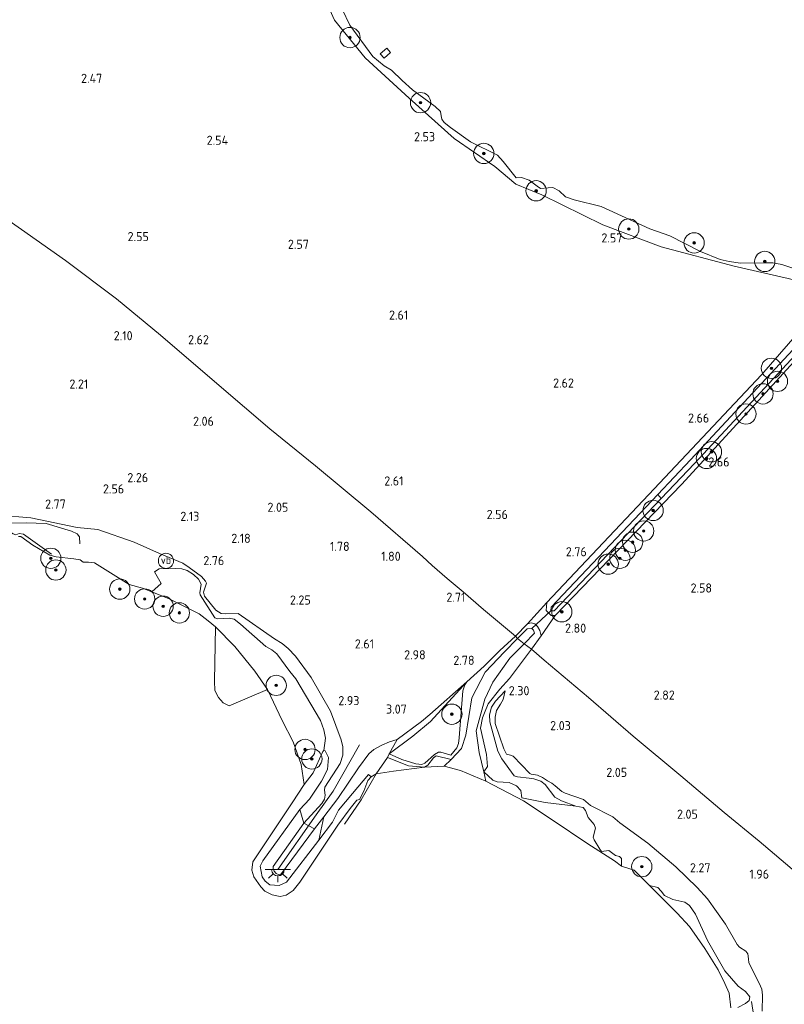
# Model space of a CAD drawing. Extents: x 141961 to 144947, y 416202 to 417778.
# Tile 116 of 122: x 144349 to 144500, y 416904 to 417098. Entities that reach past the tile are written whole.
import ezdxf
from ezdxf.enums import TextEntityAlignment as Align

# ---------------------------------------------------------------- set-up
doc = ezdxf.new("R2010")
doc.units = 0
for name, color, linetype, lineweight in [('B-ME-GR-BOOM-S', 90, 'Continuous', 25), ('B-ME-GR-BOUWLAND_AKKERBOUW-GV', 80, 'Continuous', 13), ('B-ME-GR-GRAS-GV', 60, 'Continuous', 13), ('B-ME-GW-GROND_ZAND-GV', 7, 'Continuous', 18), ('B-ME-GW-TALUD_KRUIN-G', 90, 'Continuous', 18), ('B-ME-GW-TALUD_TEEN-G', 90, 'Continuous', 18), ('B-ME-IE-MEUBILAIR_WEGMEUBILAIR-S', 7, 'Continuous', 25), ('B-ME-IE-TERREINAFSCHEIDING_KUNSTMATIG_HEKWERK-G', 20, 'IE-TERREINAFSCHEIDING-KUNSTMATIG', 18), ('B-ME-KW-KUNSTWERK_DUIKER-G', 170, 'Continuous', 18), ('B-ME-KW-KUNSTWERK_PONTON-GV', 170, 'Continuous', 18), ('B-ME-OB-BEKLEDING_STEEN-GV', 30, 'Continuous', 18), ('B-ME-OB-BEKLEDING_STORTSTEEN-GV', 30, 'Continuous', 18), ('B-ME-OB-KRIB-G', 7, 'Continuous', 18), ('B-ME-OB-OEVERVOORZIENING-G', 7, 'Continuous', 18), ('B-ME-OG-BREUKLIJN-G', 7, 'Continuous', 18), ('B-ME-OG-HOOGTELIJN-G', 7, 'Continuous', 18), ('B-ME-OG-HOOGTEPUNT-S', 7, 'Continuous', 25), ('B-ME-OG-TERREIN_GROEN-GV', 7, 'Continuous', 18), ('B-ME-OG-WATER_POEL-GV', 7, 'Continuous', 18), ('B-ME-OG-WATER_RIVIER-GV', 130, 'Continuous', 18), ('B-ME-OG-WATER_SLOOT-G', 120, 'Continuous', 18), ('B-ME-OG-WATER_SLOOT-GV', 120, 'Continuous', 18), ('B-ME-VW-VERKEERSTEKEN_BORD-S', 7, 'Continuous', 25)]:
    doc.layers.add(name, color=color, linetype=linetype, lineweight=lineweight)
doc.styles.add('NLCS-ISO', font='NLCS-ISO.ttf')
doc.styles.add('NLCS-ISO-ANNOTATIVE-T18', font='NLCS-ISO.ttf', dxfattribs={"height": 1.8})
doc.linetypes.add('IE-TERREINAFSCHEIDING-KUNSTMATIG', pattern='A,4,[82,NLCS.SHX,S=0.75,R=90,X=0,Y=0],4,-2', length=10)

# ---------------------------------------------------------------- blocks, each defined once
blk = doc.blocks.new('SAL-HOOGTELABEL-SO')
at = {"color": 0, "linetype": 'ByBlock', "lineweight": -2, "style": 'NLCS-ISO-ANNOTATIVE-T18'}
blk.add_attdef('HOOGTE', text='', height=1.8, dxfattribs=at).set_placement((2.79, 0), align=Align.RIGHT)
blk = doc.blocks.new('SGR-BOOM_01-SO')
at = {"linetype": 'ByBlock', "lineweight": 18}
h = blk.add_hatch(color=0, dxfattribs=at)
h.dxf.hatch_style = 1
edge = h.paths.add_edge_path()
edge.add_arc((0, 0), 0.25, 0, 360)
at = {"color": 0, "linetype": 'ByBlock', "lineweight": 18}
for radius in [2, 0.25]:
    blk.add_circle((0, 0), radius, dxfattribs=at)
blk = doc.blocks.new('SKL-ET_OV_LICHTPUNT-SO')
at = {"color": 0, "linetype": 'ByBlock', "lineweight": 18}
for points in [[(-1.25, 0), (-2.5, 0)], [(1.25, 0), (2.5, 0)], [(-0.92, -0.85), (-1.83, -1.7)], [(0, -1.25), (0, -2.5)], [(0.92, -0.85), (1.83, -1.7)]]:
    blk.add_lwpolyline(points, dxfattribs=at)
blk.add_lwpolyline([(0, 0), (1.25, 0, -1), (-1.25, 0)], format="xyb", close=True, dxfattribs=at)
blk = doc.blocks.new('SIE-WEG_PAAL_VERKEERSBORD-SO')
at = {"color": 0, "linetype": 'ByBlock', "lineweight": 18}
blk.add_circle((0, 0), 1.5, dxfattribs=at)
at = {"color": 0, "linetype": 'ByBlock', "lineweight": 18, "style": 'NLCS-ISO'}
blk.add_text('vb', height=1.5, dxfattribs=at).set_placement((0, 0.13), align=Align.MIDDLE_CENTER)

msp = doc.modelspace()

# ---------------------------------------------------------------- linework, layer by layer
at = {"layer": 'B-ME-GR-BOUWLAND_AKKERBOUW-GV'}
for points in [[(144408.45, 417104.26, 2.16), (144411.14, 417098.22, 2.19), (144417.17, 417090.78, 2.25), (144425.83, 417082.84, 2.25), (144434.67, 417074.92, 2.37), (144442.71, 417069.38, 2.56), (144446.86, 417065.93, 2.32), (144451.93, 417063.8, 2.33), (144463.96, 417057.91, 2.5), (144475.43, 417053.58, 2.47), (144489.84, 417049.73, 2.33), (144500.46, 417047.32, 2.61)], [(144509.86, 417045.14, 2.47), (144495.22, 417028.31, 2.7), (144474.07, 417005.89, 2.81), (144452.92, 416983.47, 2.92), (144449.16, 416979.23, 2.68), (144446.75, 416976.82, 2.81), (144440.47, 416982.11, 2.99), (144436.43, 416985.56, 3.03), (144433.28, 416988.16, 2.66), (144430.38, 416990.78, 2.25), (144428.46, 416992.51, 2.21), (144418.26, 417001.33, 2.04), (144407.39, 417010.39, 2.29), (144398.42, 417017.66, 2.52), (144388.39, 417026.23, 2.47), (144376.85, 417036.16, 2.6), (144368.21, 417043.31, 2.47), (144358.13, 417050.85, 2.4), (144349.48, 417056.97, 2.32), (144340.2, 417063.46, 2.33)]]:
    msp.add_polyline3d(points, dxfattribs=at)
at = {"layer": 'B-ME-GR-GRAS-GV'}
for points in [[(144500.46, 417047.32, 2.61), (144489.84, 417049.73, 2.33), (144475.43, 417053.58, 2.47), (144463.96, 417057.91, 2.5), (144451.93, 417063.8, 2.33), (144446.86, 417065.93, 2.32), (144442.71, 417069.38, 2.56), (144434.67, 417074.92, 2.37), (144425.83, 417082.84, 2.25), (144417.17, 417090.78, 2.25), (144411.14, 417098.22, 2.19), (144408.45, 417104.26, 2.16)], [(144412.63, 417100.38, 1.63), (144414.17, 417097.22, 1.63), (144418.7, 417091.06, 1.63), (144420.9, 417089.2, 1.63), (144422.32, 417088.35, 1.63), (144424.42, 417086.3, 1.63), (144426.51, 417084.46, 1.63), (144430.97, 417081.19, 1.63), (144432.03, 417080.19, 1.63), (144432.1, 417079.38, 1.63), (144432.23, 417078.68, 1.63), (144432.7, 417078.07, 1.63), (144433.95, 417077.08, 1.63), (144437.9, 417074.25, 1.63), (144443.2, 417071.62, 1.63), (144444.36, 417070.39, 1.63), (144446.88, 417067.16, 1.63), (144447.95, 417067.24, 1.63), (144449.45, 417066.7, 1.63), (144451.04, 417065.5, 1.63), (144451.71, 417065.03, 1.63), (144453.2, 417065.17, 1.63), (144454.12, 417065.25, 1.63), (144455.36, 417064.57, 1.63), (144456.64, 417063.42, 1.63), (144458.32, 417062.81, 1.63), (144463.65, 417061.47, 1.63), (144473.23, 417057.08, 1.63), (144477.15, 417055.71, 1.63), (144483.21, 417052.6, 1.63), (144487.1, 417051.08, 1.63), (144488.84, 417050.68, 1.63), (144491.08, 417050.34, 1.63), (144495.62, 417050.4, 1.63), (144497.47, 417050.41, 1.63), (144499.21, 417050.04, 1.63), (144501.95, 417049.13, 1.63)], [(144340.2, 417063.46, 2.33), (144349.48, 417056.97, 2.32), (144358.13, 417050.85, 2.4), (144368.21, 417043.31, 2.47), (144376.85, 417036.16, 2.6), (144388.39, 417026.23, 2.47), (144398.42, 417017.66, 2.52), (144407.39, 417010.39, 2.29), (144418.26, 417001.33, 2.04), (144428.46, 416992.51, 2.21), (144430.38, 416990.78, 2.25), (144433.28, 416988.16, 2.66), (144436.43, 416985.56, 3.03), (144440.47, 416982.11, 2.99), (144446.75, 416976.82, 2.81), (144443.7, 416974.02, 2.64), (144440.59, 416970.92, 2.46), (144437.17, 416967.86, 2.4), (144429.92, 416961.37, 2.67), (144428.23, 416960, 2.86), (144423.44, 416956.44, 2.91), (144421.94, 416956.01, 3.1), (144420.45, 416955.36, 3.12), (144418.85, 416954.5, 3), (144417.89, 416953.67, 2.91), (144415.82, 416950.91, 2.59), (144411.76, 416944.82, 2.23), (144409.05, 416941.26, 2.1), (144407.22, 416938.85, 2.02), (144405.07, 416940.01, 2.06), (144408.66, 416943.86, 2.25), (144409.15, 416944.7, 2.27), (144409.27, 416945.47, 2.29), (144409.15, 416946.48, 2.26), (144409.22, 416947.09, 2.26), (144412.25, 416951.75, 2.78), (144412.76, 416953.36, 2.83), (144412.76, 416955.03, 2.86), (144412.43, 416956.37, 2.88), (144410.35, 416962.07, 2.86), (144406.56, 416968.71, 2.67), (144403.43, 416972.87, 2.48), (144402.03, 416974.39, 2.44), (144400.85, 416975.38, 2.39), (144399.28, 416976.29, 2.29), (144392.17, 416981.31, 2.34), (144389.63, 416981.21, 1.88), (144388.82, 416981.31, 1.8), (144387.78, 416981.96, 1.73), (144385.53, 416984.73, 2.05), (144385.35, 416985.48, 2.1), (144385.95, 416987.29, 2.49), (144385.73, 416987.69, 2.56), (144384.94, 416988.56, 2.67), (144382.49, 416990.38, 2.66), (144381.23, 416991.21, 2.61), (144376.64, 416993.13, 2.6), (144371.67, 416995.38, 2.84), (144364.53, 416997.88, 2.77), (144360.44, 416998.26, 2.74), (144351.31, 417000.14, 2.81), (144344.93, 417000.69, 2.72)], [(144508.48, 417038.42, 2.37), (144493.97, 417022.57, 2.52), (144479.45, 417006.72, 2.67), (144454.58, 416980.87, 2.96), (144453.8, 416980.91, 2.96), (144452.82, 416981.88, 2.96), (144452.92, 416983.47, 2.92), (144474.07, 417005.89, 2.81), (144495.22, 417028.31, 2.7), (144509.86, 417045.14, 2.47)], [(144503.14, 417035.18, 1.63), (144481.22, 417011.55, 1.63), (144474.77, 417004.73, 1.63), (144453.8, 416982.57, 1.9), (144453.73, 416981.85, 1.9), (144454.41, 416981.83, 1.9), (144475.46, 417003.97, 1.63), (144481.99, 417010.85, 1.63), (144502.74, 417033.16, 1.63)], [(144344.93, 417000.69, 2.72), (144351.31, 417000.14, 2.81), (144360.44, 416998.26, 2.74), (144364.53, 416997.88, 2.77), (144371.67, 416995.38, 2.84), (144376.64, 416993.13, 2.6), (144381.23, 416991.21, 2.61), (144382.49, 416990.38, 2.66), (144384.94, 416988.56, 2.67), (144385.73, 416987.69, 2.56), (144385.95, 416987.29, 2.49), (144385.35, 416985.48, 2.1), (144385.53, 416984.73, 2.05), (144387.78, 416981.96, 1.73), (144388.82, 416981.31, 1.8), (144389.63, 416981.21, 1.88), (144392.17, 416981.31, 2.34), (144399.28, 416976.29, 2.29), (144400.85, 416975.38, 2.39), (144402.03, 416974.39, 2.44), (144403.43, 416972.87, 2.48), (144406.56, 416968.71, 2.67), (144410.35, 416962.07, 2.86), (144412.43, 416956.37, 2.88), (144412.76, 416955.03, 2.86), (144412.76, 416953.36, 2.83), (144412.25, 416951.75, 2.78), (144409.22, 416947.09, 2.26), (144409.15, 416946.48, 2.26), (144409.27, 416945.47, 2.29), (144409.15, 416944.7, 2.27), (144408.66, 416943.86, 2.25), (144405.07, 416940.01, 2.06), (144404.31, 416942.65, 1), (144406.23, 416944.73, 1.57), (144408.59, 416948.28, 1.82), (144409.74, 416950.56, 1.91), (144409.92, 416952.93, 1.86), (144409.26, 416954.26, 1.7), (144409.03, 416954.27, 1.61), (144409.36, 416956.72, 1.71), (144409.04, 416958.4, 1.78), (144408.34, 416960.19, 1.78), (144403.54, 416968.43, 1.82), (144402.35, 416969.88, 1.85), (144399.77, 416973.35, 1.86), (144398.76, 416974.15, 1.87), (144397.58, 416974.78, 1.85), (144392.64, 416979.18, 1.68), (144391.36, 416980.15, 1.64), (144390.36, 416980.39, 1.58), (144388.18, 416980.22, 1.23), (144387.56, 416980.46, 1.14), (144384.66, 416984.96, 1.52), (144384.59, 416985.36, 1.54), (144384.9, 416987.08, 1.79), (144384.37, 416988.09, 1.87), (144383.33, 416989, 1.84), (144382.1, 416989.74, 1.83), (144381.08, 416990.07, 1.78), (144379.82, 416990.16, 1.74), (144376.63, 416990.08, 1.57), (144375.67, 416989.48, 1.57), (144376.99, 416987.23, 1.15), (144375.16, 416985.59, 1), (144373.32, 416986.27, 1), (144370.72, 416987.02, 1), (144363.85, 416991.27, 1), (144362.7, 416991.44, 1), (144361.65, 416991.4, 1), (144361.03, 416991.87, 1), (144359.78, 416992.04, 1), (144356.32, 416992.44, 1), (144355.06, 416992.78, 1), (144351.75, 416994.75, 1), (144349.39, 416996.48, 1), (144348.92, 416996.44, 1)], [(144495.33, 416902.94, 3.02), (144495.39, 416906.09, 2.82), (144495.27, 416907.25, 2.68), (144494.74, 416908.44, 2.65), (144492.69, 416912.46, 2.5), (144492.68, 416913.23, 2.51), (144492.5, 416914.22, 2.49), (144492.1, 416914.74, 2.45), (144490.85, 416915.55, 2.38), (144490.39, 416916.09, 2.38), (144488.14, 416920.06, 2.36), (144484.59, 416925.06, 2.25), (144482.55, 416927.29, 2.23), (144478.36, 416931.38, 2.23), (144472.8, 416936.07, 2.31), (144467.33, 416940.07, 2.07), (144465.91, 416941.2, 2.04), (144461.51, 416943.49, 2.03), (144460.16, 416944.63, 2.07), (144456.58, 416945.91, 2.06), (144455.86, 416946.2, 2.06), (144454.6, 416947.31, 2.12), (144453.95, 416947.89, 2.15), (144453.08, 416948.29, 2.19), (144452.08, 416949.01, 2.25), (144451.11, 416949.45, 2.28), (144449.84, 416949.61, 2.34), (144449.59, 416949.77, 2.38), (144446.34, 416953.16, 2.48), (144445.81, 416953.37, 2.48), (144445.01, 416953.6, 2.5), (144444.5, 416954.63, 2.48), (144442.75, 416959.64, 2.48), (144442.76, 416960.86, 2.48), (144443.01, 416962.2, 2.48), (144443.82, 416963.45, 2.48), (144444.35, 416964.33, 2.45), (144444.72, 416966.05, 2.39), (144442.83, 416964.02, 1.88), (144442.07, 416962.84, 1.74), (144441.67, 416961.36, 1.71), (144441.74, 416959.97, 1.67), (144443.28, 416954.2, 1.69), (144444.09, 416952.68, 1.69), (144446.51, 416949.28, 1.68), (144447.17, 416949.11, 1.68), (144449.43, 416948.85, 1.69), (144450.35, 416948.73, 1.67), (144451.73, 416948.28, 1.67), (144452.64, 416947.63, 1.67), (144454.52, 416945.11, 1.6), (144455.85, 416944.39, 1.61), (144458.65, 416943.35, 1.51), (144452.63, 416944.04, 1.33), (144448.01, 416944.96, 1), (144447.79, 416946.41, 1), (144446.97, 416947.32, 1), (144445.52, 416948, 1), (144443.16, 416948.11, 1), (144442.29, 416948.48, 1), (144440.53, 416950.1, 1), (144441.26, 416951.15, 1.39), (144441.08, 416953.5, 1.62), (144439.86, 416958.7, 1.64), (144440.24, 416960.76, 1.72), (144440.64, 416961.71, 1.68), (144441.39, 416963.48, 1.76), (144443.71, 416966.36, 2.28), (144445.61, 416968.47, 2.29), (144449.92, 416974.28, 2.51), (144452.43, 416972.13, 2.51), (144461.16, 416964.75, 2.33), (144469.97, 416957.1, 2.32), (144479.32, 416949.28, 2.35), (144487.83, 416942.05, 2.46), (144494.75, 416936.43, 2.51), (144502.1, 416930.2, 2.67)], [(144490.56, 416903.67, 1.07), (144492.06, 416904.43, 1.31), (144492.79, 416905.03, 1.38), (144492.89, 416905.73, 1.4), (144492.08, 416906.79, 1.4), (144490.64, 416907.86, 1.32), (144488, 416910.9, 1.17), (144484.6, 416916.85, 1.12), (144482.22, 416922.07, 1.25), (144481.04, 416923.73, 1.35), (144480.1, 416924.43, 1.26), (144477.77, 416924.91, 1.02), (144476.12, 416925.7, 1), (144475.44, 416926.55, 1), (144474.81, 416927.29, 1), (144473.15, 416927.7, 1), (144470.16, 416930.74, 1), (144469.08, 416931.07, 1), (144467.66, 416931.52, 1), (144467.66, 416933.01, 1.17), (144467.26, 416933.43, 1.17), (144466.49, 416933.6, 1.17), (144465.68, 416934.18, 1.17), (144465.17, 416934.57, 1.18), (144463.7, 416934.41, 1.12), (144463.35, 416934.83, 1.12), (144462.24, 416936.7, 1.18), (144462.06, 416937.24, 1.21), (144462.5, 416939, 1.4), (144462.27, 416939.7, 1.45), (144461.1, 416941.11, 1.47), (144460.52, 416942.46, 1.54), (144460.09, 416943.04, 1.56), (144458.65, 416943.35, 1.51), (144455.85, 416944.39, 1.61), (144454.52, 416945.11, 1.6), (144452.64, 416947.63, 1.67), (144451.73, 416948.28, 1.67), (144450.35, 416948.73, 1.67), (144449.43, 416948.85, 1.69), (144447.17, 416949.11, 1.68), (144446.51, 416949.28, 1.68), (144444.09, 416952.68, 1.69), (144443.28, 416954.2, 1.69), (144441.74, 416959.97, 1.67), (144441.67, 416961.36, 1.71), (144442.07, 416962.84, 1.74), (144442.83, 416964.02, 1.88), (144444.72, 416966.05, 2.39), (144444.35, 416964.33, 2.45), (144443.82, 416963.45, 2.48), (144443.01, 416962.2, 2.48), (144442.76, 416960.86, 2.48), (144442.75, 416959.64, 2.48), (144444.5, 416954.63, 2.48), (144445.01, 416953.6, 2.5), (144445.81, 416953.37, 2.48), (144446.34, 416953.16, 2.48), (144449.59, 416949.77, 2.38), (144449.84, 416949.61, 2.34), (144451.11, 416949.45, 2.28), (144452.08, 416949.01, 2.25), (144453.08, 416948.29, 2.19), (144453.95, 416947.89, 2.15), (144454.6, 416947.31, 2.12), (144455.86, 416946.2, 2.06), (144456.58, 416945.91, 2.06), (144460.16, 416944.63, 2.07), (144461.51, 416943.49, 2.03), (144465.91, 416941.2, 2.04), (144467.33, 416940.07, 2.07), (144472.8, 416936.07, 2.31), (144478.36, 416931.38, 2.23), (144482.55, 416927.29, 2.23), (144484.59, 416925.06, 2.25), (144488.14, 416920.06, 2.36), (144490.39, 416916.09, 2.38), (144490.85, 416915.55, 2.38), (144492.1, 416914.74, 2.45), (144492.5, 416914.22, 2.49), (144492.68, 416913.23, 2.51), (144492.69, 416912.46, 2.5), (144494.74, 416908.44, 2.65), (144495.27, 416907.25, 2.68), (144495.39, 416906.09, 2.82), (144495.33, 416902.94, 3.02)]]:
    msp.add_polyline3d(points, dxfattribs=at)
for points in [[(144554.24, 416921.05, 2.68), (144531.91, 416904.87, 2.96), (144519.06, 416915.66, 2.99), (144509.44, 416923.89, 2.92), (144502.1, 416930.2, 2.67), (144494.75, 416936.43, 2.51), (144487.83, 416942.05, 2.46), (144479.32, 416949.28, 2.35), (144469.97, 416957.1, 2.32), (144461.16, 416964.75, 2.33), (144452.43, 416972.13, 2.51), (144449.92, 416974.28, 2.51), (144451.85, 416976.92, 2.78), (144454.58, 416980.87, 2.96), (144479.45, 417006.72, 2.67), (144493.97, 417022.57, 2.52), (144508.48, 417038.42, 2.37), (144516.67, 417046.91, 2.37), (144521.59, 417051.02, 2.27), (144529.14, 417055.55, 2.28), (144535.76, 417058.14, 2.28), (144547.43, 417061.55, 2.39), (144547.85, 416990.96, 2.63)], [(144454.58, 416980.87, 2.96), (144451.85, 416976.92, 2.78), (144451.56, 416977.97, 2.77), (144451.13, 416978.71, 2.77), (144450.58, 416979.24, 2.75), (144449.83, 416979.44, 2.7), (144449.16, 416979.23, 2.68), (144452.92, 416983.47, 2.92), (144452.82, 416981.88, 2.96), (144453.8, 416980.91, 2.96)], [(144451.13, 416978.71, 2.77), (144451.56, 416977.97, 2.77), (144451.85, 416976.92, 2.78), (144449.92, 416974.28, 2.51), (144448.48, 416975.34, 1.97), (144450.54, 416977.45, 2.08), (144450.28, 416978.02, 2.08), (144449.96, 416978.37, 2.08), (144449.06, 416978.28, 2.08), (144447.16, 416976.34, 1.97), (144446.75, 416976.82, 2.81), (144449.16, 416979.23, 2.68), (144449.83, 416979.44, 2.7), (144450.58, 416979.24, 2.75)], [(144436.12, 416954.72, 1.28), (144434.1, 416952.5, 1), (144431.16, 416953.25, 1), (144430.61, 416952.86, 1), (144429.52, 416951.41, 1), (144428.86, 416951, 1), (144425.7, 416951.29, 1.21), (144421.54, 416952.95, 1.48), (144421.86, 416953.66, 2.14), (144424.4, 416952.53, 1.98), (144427.17, 416951.65, 1.68), (144428.32, 416951.53, 1.67), (144428.94, 416951.83, 1.65), (144430.79, 416953.51, 1.67), (144431.62, 416953.95, 1.67), (144432.04, 416953.97, 1.63), (144434.04, 416953.39, 1.63), (144435.19, 416954.82, 1.72), (144435.54, 416955.65, 1.75), (144435.65, 416956.77, 1.78), (144436.42, 416966.06, 2.14), (144436.76, 416967.27, 2.19), (144437.17, 416967.86, 2.4), (144440.59, 416970.92, 2.46), (144443.7, 416974.02, 2.64), (144446.75, 416976.82, 2.81), (144447.16, 416976.34, 1.97), (144444.62, 416973.75, 1.82), (144440.79, 416969.76, 1.64), (144438.14, 416964.68, 1.46), (144436.98, 416957.3, 1.41)], [(144441.26, 416951.15, 1.39), (144440.53, 416950.1, 1), (144439.64, 416953.9, 1.28), (144439.01, 416958.16, 1.4), (144440.74, 416964.43, 1.46), (144442.3, 416967.76, 1.64), (144445.68, 416972.47, 1.82), (144448.48, 416975.34, 1.97), (144449.92, 416974.28, 2.51), (144445.61, 416968.47, 2.29), (144443.71, 416966.36, 2.28), (144441.39, 416963.48, 1.76), (144440.64, 416961.71, 1.68), (144440.24, 416960.76, 1.72), (144439.86, 416958.7, 1.64), (144441.08, 416953.5, 1.62)], [(144426.52, 416957.11, 2.41), (144421.86, 416953.66, 2.14), (144423.44, 416956.44, 2.91), (144428.23, 416960, 2.86), (144429.92, 416961.37, 2.67), (144437.17, 416967.86, 2.4), (144430, 416960.02, 2.23)], [(144435.19, 416954.82, 1.72), (144434.04, 416953.39, 1.63), (144432.04, 416953.97, 1.63), (144431.62, 416953.95, 1.67), (144430.79, 416953.51, 1.67), (144428.94, 416951.83, 1.65), (144428.32, 416951.53, 1.67), (144427.17, 416951.65, 1.68), (144424.4, 416952.53, 1.98), (144421.86, 416953.66, 2.14), (144426.52, 416957.11, 2.41), (144430, 416960.02, 2.23), (144437.17, 416967.86, 2.4), (144436.76, 416967.27, 2.19), (144436.42, 416966.06, 2.14), (144435.65, 416956.77, 1.78), (144435.54, 416955.65, 1.75)], [(144419.3, 416949.68, 1), (144418.32, 416949.08, 1), (144417.8, 416949.59, 1.54), (144414.69, 416945.84, 1.54), (144411.9, 416942.52, 1.34), (144410.73, 416940.15, 1), (144408.03, 416936.64, 1), (144409.05, 416941.26, 2.1), (144411.76, 416944.82, 2.23), (144415.82, 416950.91, 2.59), (144417.89, 416953.67, 2.91), (144418.85, 416954.5, 3), (144420.45, 416955.36, 3.12), (144421.94, 416956.01, 3.1), (144423.44, 416956.44, 2.91), (144421.86, 416953.66, 2.14), (144421.54, 416952.95, 1.48)], [(144422.75, 416950.25, 1), (144419.3, 416949.68, 1), (144421.54, 416952.95, 1.48), (144425.7, 416951.29, 1.21), (144428.86, 416951, 1)]]:
    msp.add_polyline3d(points, close=True, dxfattribs=at)
at = {"layer": 'B-ME-GW-GROND_ZAND-GV'}
for points in [[(144387.56, 416980.46, 1.14), (144388.18, 416980.22, 1.23), (144390.36, 416980.39, 1.58), (144391.36, 416980.15, 1.64), (144392.64, 416979.18, 1.68), (144397.58, 416974.78, 1.85), (144398.76, 416974.15, 1.87), (144399.77, 416973.35, 1.86), (144402.35, 416969.88, 1.85), (144403.54, 416968.43, 1.82), (144408.34, 416960.19, 1.78), (144409.04, 416958.4, 1.78), (144409.36, 416956.72, 1.71), (144409.03, 416954.27, 1.61), (144408.85, 416954.07, 1.54), (144406.9, 416949.93, 1.25), (144405.13, 416947.63, 1), (144404.57, 416951.54, 1), (144402.97, 416956.02, 1), (144400.84, 416960.23, 1), (144397.93, 416966.29, 1), (144395.45, 416969.9, 1), (144391.52, 416974.8, 1), (144387.72, 416978.64, 1), (144386.26, 416979.86, 1), (144384.51, 416981.26, 1), (144378.6, 416984.21, 1), (144375.16, 416985.59, 1), (144376.99, 416987.23, 1.15), (144375.67, 416989.48, 1.57), (144376.63, 416990.08, 1.57), (144379.82, 416990.16, 1.74), (144381.08, 416990.07, 1.78), (144382.1, 416989.74, 1.83), (144383.33, 416989, 1.84), (144384.37, 416988.09, 1.87), (144384.9, 416987.08, 1.79), (144384.59, 416985.36, 1.54), (144384.66, 416984.96, 1.52)], [(144432.74, 416951.24, 1), (144428.86, 416951, 1), (144429.52, 416951.41, 1), (144430.61, 416952.86, 1), (144431.16, 416953.25, 1), (144434.1, 416952.5, 1)], [(144463.35, 416934.83, 1.12), (144463.7, 416934.41, 1.12), (144465.17, 416934.57, 1.18), (144465.68, 416934.18, 1.17), (144466.49, 416933.6, 1.17), (144467.26, 416933.43, 1.17), (144467.66, 416933.01, 1.17), (144467.66, 416931.52, 1), (144466.23, 416932.54, 1), (144460.99, 416935.88, 1), (144453.97, 416940.61, 1), (144448.37, 416944.35, 1), (144440.95, 416948.26, 1), (144440.53, 416950.1, 1), (144442.29, 416948.48, 1), (144443.16, 416948.11, 1), (144445.52, 416948, 1), (144446.97, 416947.32, 1), (144447.79, 416946.41, 1), (144448.01, 416944.96, 1), (144452.63, 416944.04, 1.33), (144458.65, 416943.35, 1.51), (144460.09, 416943.04, 1.56), (144460.52, 416942.46, 1.54), (144461.1, 416941.11, 1.47), (144462.27, 416939.7, 1.45), (144462.5, 416939, 1.4), (144462.06, 416937.24, 1.21), (144462.24, 416936.7, 1.18)]]:
    msp.add_polyline3d(points, close=True, dxfattribs=at)
msp.add_polyline3d([(144489.14, 416903.57, 1), (144488.86, 416906.5, 1), (144487.99, 416908.36, 1), (144486.66, 416911.08, 1), (144484.04, 416915.27, 1), (144481.06, 416919.64, 1), (144478.62, 416922.23, 1), (144473.15, 416927.7, 1), (144474.81, 416927.29, 1), (144475.44, 416926.55, 1), (144476.12, 416925.7, 1), (144477.77, 416924.91, 1.02), (144480.1, 416924.43, 1.26), (144481.04, 416923.73, 1.35), (144482.22, 416922.07, 1.25), (144484.6, 416916.85, 1.12), (144488, 416910.9, 1.17), (144490.64, 416907.86, 1.32), (144492.08, 416906.79, 1.4), (144492.89, 416905.73, 1.4), (144492.79, 416905.03, 1.38), (144492.06, 416904.43, 1.31), (144490.56, 416903.67, 1.07)], dxfattribs=at)
at = {"layer": 'B-ME-GW-TALUD_KRUIN-G'}
for points in [[(144428.23, 416960, 2.86), (144423.44, 416956.44, 2.91), (144421.94, 416956.01, 3.1), (144420.45, 416955.36, 3.12), (144418.85, 416954.5, 3), (144417.89, 416953.67, 2.91), (144415.82, 416950.91, 2.59), (144411.76, 416944.82, 2.23), (144409.05, 416941.26, 2.1), (144407.22, 416938.85, 2.02), (144400.51, 416929.82, 1.99), (144400.22, 416929.78, 1.99), (144399.64, 416930.04, 1.97), (144399.25, 416930.49, 1.97), (144399.03, 416931.07, 1.97), (144399.08, 416931.45, 1.97), (144405.07, 416940.01, 2.06), (144408.66, 416943.86, 2.25), (144409.15, 416944.7, 2.27), (144409.27, 416945.47, 2.29), (144409.15, 416946.48, 2.26), (144409.22, 416947.09, 2.26), (144412.25, 416951.75, 2.78), (144412.76, 416953.36, 2.83), (144412.76, 416955.03, 2.86), (144412.43, 416956.37, 2.88), (144410.35, 416962.07, 2.86), (144406.56, 416968.71, 2.67), (144403.43, 416972.87, 2.48), (144402.03, 416974.39, 2.44), (144400.85, 416975.38, 2.39), (144399.28, 416976.29, 2.29), (144392.17, 416981.31, 2.34), (144389.63, 416981.21, 1.88), (144388.82, 416981.31, 1.8), (144387.78, 416981.96, 1.73), (144385.53, 416984.73, 2.05), (144385.35, 416985.48, 2.1), (144385.95, 416987.29, 2.49), (144385.73, 416987.69, 2.56), (144384.94, 416988.56, 2.67), (144382.49, 416990.38, 2.66), (144381.23, 416991.21, 2.61), (144376.64, 416993.13, 2.6), (144371.67, 416995.38, 2.84), (144364.53, 416997.88, 2.77), (144360.44, 416998.26, 2.74), (144351.31, 417000.14, 2.81), (144344.93, 417000.69, 2.72)], [(144495.33, 416902.94, 3.02), (144495.39, 416906.09, 2.82), (144495.27, 416907.25, 2.68), (144494.74, 416908.44, 2.65), (144492.69, 416912.46, 2.5), (144492.68, 416913.23, 2.51), (144492.5, 416914.22, 2.49), (144492.1, 416914.74, 2.45), (144490.85, 416915.55, 2.38), (144490.39, 416916.09, 2.38), (144488.14, 416920.06, 2.36), (144484.59, 416925.06, 2.25), (144482.55, 416927.29, 2.23), (144478.36, 416931.38, 2.23), (144472.8, 416936.07, 2.31), (144467.33, 416940.07, 2.07), (144465.91, 416941.2, 2.04), (144461.51, 416943.49, 2.03), (144460.16, 416944.63, 2.07), (144456.58, 416945.91, 2.06), (144455.86, 416946.2, 2.06), (144454.6, 416947.31, 2.12), (144453.95, 416947.89, 2.15), (144453.08, 416948.29, 2.19), (144452.08, 416949.01, 2.25), (144451.11, 416949.45, 2.28), (144449.84, 416949.61, 2.34), (144449.59, 416949.77, 2.38), (144446.34, 416953.16, 2.48), (144445.81, 416953.37, 2.48), (144445.01, 416953.6, 2.5), (144444.5, 416954.63, 2.48), (144442.75, 416959.64, 2.48), (144442.76, 416960.86, 2.48), (144443.01, 416962.2, 2.48), (144443.82, 416963.45, 2.48), (144444.35, 416964.33, 2.45), (144444.72, 416966.05, 2.39)], [(144434.04, 416953.39, 1.63), (144432.04, 416953.97, 1.63), (144431.62, 416953.95, 1.67), (144430.79, 416953.51, 1.67), (144428.94, 416951.83, 1.65), (144428.32, 416951.53, 1.67), (144427.17, 416951.65, 1.68), (144424.4, 416952.53, 1.98), (144421.86, 416953.66, 2.14)]]:
    msp.add_polyline3d(points, dxfattribs=at)
at = {"layer": 'B-ME-GW-TALUD_TEEN-G'}
for points in [[(144421.86, 416953.66, 2.14), (144426.52, 416957.11, 2.41), (144430, 416960.02, 2.23), (144437.17, 416967.86, 2.4)], [(144467.66, 416931.52, 1), (144467.66, 416933.01, 1.17), (144467.26, 416933.43, 1.17), (144466.49, 416933.6, 1.17), (144465.68, 416934.18, 1.17), (144465.17, 416934.57, 1.18), (144463.7, 416934.41, 1.12), (144463.35, 416934.83, 1.12), (144462.24, 416936.7, 1.18), (144462.06, 416937.24, 1.21), (144462.5, 416939, 1.4), (144462.27, 416939.7, 1.45), (144461.1, 416941.11, 1.47), (144460.52, 416942.46, 1.54), (144460.09, 416943.04, 1.56), (144458.65, 416943.35, 1.51), (144455.85, 416944.39, 1.61), (144454.52, 416945.11, 1.6), (144452.64, 416947.63, 1.67), (144451.73, 416948.28, 1.67), (144450.35, 416948.73, 1.67), (144449.43, 416948.85, 1.69), (144447.17, 416949.11, 1.68), (144446.51, 416949.28, 1.68), (144444.09, 416952.68, 1.69), (144443.28, 416954.2, 1.69), (144441.74, 416959.97, 1.67), (144441.67, 416961.36, 1.71), (144442.07, 416962.84, 1.74), (144442.83, 416964.02, 1.88), (144444.72, 416966.05, 2.39)], [(144428.86, 416951, 1), (144425.7, 416951.29, 1.21), (144421.54, 416952.95, 1.48)]]:
    msp.add_polyline3d(points, dxfattribs=at)
at = {"layer": 'B-ME-IE-TERREINAFSCHEIDING_KUNSTMATIG_HEKWERK-G'}
for points in [[(144509.86, 417045.14, 2.47), (144505.93, 417045.94, 2.53), (144500.46, 417047.32, 2.61), (144489.84, 417049.73, 2.33), (144475.43, 417053.58, 2.47), (144463.96, 417057.91, 2.5), (144451.93, 417063.8, 2.33), (144446.86, 417065.93, 2.32), (144442.71, 417069.38, 2.56), (144434.67, 417074.92, 2.37), (144425.83, 417082.84, 2.25), (144417.17, 417090.78, 2.25), (144411.14, 417098.22, 2.19), (144408.45, 417104.26, 2.16), (144407.61, 417112.11, 2.07), (144407.76, 417120.2, 1.9)], [(144449.92, 416974.28, 2.51), (144448.48, 416975.34, 1.97), (144447.16, 416976.34, 1.97), (144446.75, 416976.82, 2.81), (144440.47, 416982.11, 2.99), (144436.43, 416985.56, 3.03), (144433.28, 416988.16, 2.66), (144430.38, 416990.78, 2.25), (144428.46, 416992.51, 2.21), (144418.26, 417001.33, 2.04), (144407.39, 417010.39, 2.29), (144398.42, 417017.66, 2.52), (144388.39, 417026.23, 2.47), (144376.85, 417036.16, 2.6), (144368.21, 417043.31, 2.47), (144358.13, 417050.85, 2.4), (144349.48, 417056.97, 2.32), (144340.2, 417063.46, 2.33)], [(144516.67, 417046.91, 2.37), (144508.48, 417038.42, 2.37), (144493.97, 417022.57, 2.52), (144479.45, 417006.72, 2.67), (144454.58, 416980.87, 2.96)], [(144452.92, 416983.47, 2.92), (144474.07, 417005.89, 2.81), (144495.22, 417028.31, 2.7), (144509.86, 417045.14, 2.47)], [(144452.92, 416983.47, 2.92), (144449.16, 416979.23, 2.68)], [(144451.85, 416976.92, 2.78), (144454.58, 416980.87, 2.96)], [(144451.85, 416976.92, 2.78), (144449.92, 416974.28, 2.51)], [(144446.75, 416976.82, 2.81), (144443.7, 416974.02, 2.64), (144440.59, 416970.92, 2.46), (144437.17, 416967.86, 2.4)], [(144531.91, 416904.87, 2.96), (144519.06, 416915.66, 2.99), (144509.44, 416923.89, 2.92), (144502.1, 416930.2, 2.67), (144494.75, 416936.43, 2.51), (144487.83, 416942.05, 2.46), (144479.32, 416949.28, 2.35), (144469.97, 416957.1, 2.32), (144461.16, 416964.75, 2.33), (144452.43, 416972.13, 2.51)], [(144437.17, 416967.86, 2.4), (144429.92, 416961.37, 2.67), (144428.23, 416960, 2.86)], [(144421.54, 416952.95, 1.48), (144421.86, 416953.66, 2.14), (144423.44, 416956.44, 2.91)], [(144421.54, 416952.95, 1.48), (144419.3, 416949.68, 1)], [(144419.3, 416949.68, 1), (144416.41, 416944.61, 1), (144413.1, 416939.78, 1)]]:
    msp.add_polyline3d(points, dxfattribs=at)
at = {"layer": 'B-ME-KW-KUNSTWERK_DUIKER-G'}
msp.add_polyline3d([(144453.73, 416981.85, 1.9), (144449.96, 416978.37, 2.08)], dxfattribs=at)
at = {"layer": 'B-ME-KW-KUNSTWERK_PONTON-GV'}
msp.add_polyline3d([(144422.18, 417091.83, 1.63), (144420.91, 417090.7, 1.63), (144420.15, 417091.55, 1.63), (144421.42, 417092.68, 1.63)], close=True, dxfattribs=at)
at = {"layer": 'B-ME-OB-BEKLEDING_STEEN-GV'}
for points in [[(144399.64, 416930.04, 1.97), (144400.22, 416929.78, 1.99), (144400.51, 416929.82, 1.99), (144407.22, 416938.85, 2.02), (144409.05, 416941.26, 2.1), (144408.03, 416936.64, 1), (144401.67, 416928.37, 1), (144400.23, 416927.7, 1), (144398.41, 416927.83, 1), (144397.48, 416928.53, 1), (144396.91, 416929.43, 1), (144396.52, 416931.48, 1), (144397.03, 416932.54, 1), (144404.31, 416942.65, 1), (144405.07, 416940.01, 2.06), (144399.08, 416931.45, 1.97), (144399.03, 416931.07, 1.97), (144399.25, 416930.49, 1.97)], [(144400.51, 416929.82, 1.99), (144400.22, 416929.78, 1.99), (144399.64, 416930.04, 1.97), (144399.25, 416930.49, 1.97), (144399.03, 416931.07, 1.97), (144399.08, 416931.45, 1.97), (144405.07, 416940.01, 2.06), (144407.22, 416938.85, 2.02)]]:
    msp.add_polyline3d(points, close=True, dxfattribs=at)
at = {"layer": 'B-ME-OB-BEKLEDING_STORTSTEEN-GV'}
msp.add_polyline3d([(144398.41, 416927.83, 1), (144400.23, 416927.7, 1), (144401.67, 416928.37, 1), (144408.03, 416936.64, 1), (144410.73, 416940.15, 1), (144411.9, 416942.52, 1.34), (144414.69, 416945.84, 1.54), (144417.8, 416949.59, 1.54), (144418.32, 416949.08, 1), (144417.72, 416948.37, 1), (144416.92, 416946.31, 1), (144416.02, 416944.67, 1), (144415.55, 416944.5, 1), (144414.22, 416942.85, 1), (144411.81, 416939.58, 1), (144404.31, 416928.35, 1), (144402.99, 416926.73, 1), (144401.64, 416925.77, 1), (144400.46, 416925.52, 1), (144398.85, 416925.87, 1), (144397.38, 416926.58, 1), (144396.61, 416927.46, 1), (144395.24, 416929.38, 1), (144394.88, 416930.7, 1), (144395.06, 416932.36, 1), (144402.79, 416944.01, 1), (144405.13, 416947.63, 1), (144406.9, 416949.93, 1.25), (144408.85, 416954.07, 1.54), (144409.03, 416954.27, 1.61), (144409.26, 416954.26, 1.7), (144409.92, 416952.93, 1.86), (144409.74, 416950.56, 1.91), (144408.59, 416948.28, 1.82), (144406.23, 416944.73, 1.57), (144404.31, 416942.65, 1), (144397.03, 416932.54, 1), (144396.52, 416931.48, 1), (144396.91, 416929.43, 1), (144397.48, 416928.53, 1)], close=True, dxfattribs=at)
at = {"layer": 'B-ME-OB-KRIB-G'}
msp.add_polyline3d([(144416.03, 416955.39, 3.04), (144410.86, 416946.29, 2.24), (144407.52, 416941.64, 2.12), (144400, 416930.85, 2.04)], dxfattribs=at)
at = {"layer": 'B-ME-OB-OEVERVOORZIENING-G'}
for points in [[(144348.92, 416996.44, 1), (144349.39, 416996.48, 1), (144351.75, 416994.75, 1), (144355.06, 416992.78, 1), (144356.32, 416992.44, 1), (144359.78, 416992.04, 1), (144361.03, 416991.87, 1), (144361.65, 416991.4, 1), (144362.7, 416991.44, 1), (144363.85, 416991.27, 1), (144370.72, 416987.02, 1), (144373.32, 416986.27, 1), (144375.16, 416985.59, 1), (144378.6, 416984.21, 1), (144384.51, 416981.26, 1), (144386.26, 416979.86, 1), (144387.72, 416978.64, 1), (144391.52, 416974.8, 1), (144395.45, 416969.9, 1), (144397.93, 416966.29, 1), (144400.84, 416960.23, 1), (144402.97, 416956.02, 1), (144404.57, 416951.54, 1), (144405.13, 416947.63, 1), (144402.79, 416944.01, 1), (144395.06, 416932.36, 1), (144394.88, 416930.7, 1), (144395.24, 416929.38, 1), (144396.61, 416927.46, 1), (144397.38, 416926.58, 1), (144398.85, 416925.87, 1), (144400.46, 416925.52, 1), (144401.64, 416925.77, 1), (144402.99, 416926.73, 1), (144404.31, 416928.35, 1), (144411.81, 416939.58, 1), (144414.22, 416942.85, 1), (144415.55, 416944.5, 1), (144416.02, 416944.67, 1), (144416.92, 416946.31, 1), (144417.72, 416948.37, 1), (144418.32, 416949.08, 1), (144419.3, 416949.68, 1)], [(144428.86, 416951, 1), (144432.74, 416951.24, 1), (144435.95, 416950.34, 1), (144440.95, 416948.26, 1), (144448.37, 416944.35, 1), (144453.97, 416940.61, 1), (144460.99, 416935.88, 1), (144466.23, 416932.54, 1), (144467.66, 416931.52, 1), (144469.08, 416931.07, 1), (144470.16, 416930.74, 1), (144473.15, 416927.7, 1), (144478.62, 416922.23, 1), (144481.06, 416919.64, 1), (144484.04, 416915.27, 1), (144486.66, 416911.08, 1), (144487.99, 416908.36, 1), (144488.86, 416906.5, 1), (144489.14, 416903.57, 1)]]:
    msp.add_polyline3d(points, dxfattribs=at)
at = {"layer": 'B-ME-OG-BREUKLIJN-G'}
for points in [[(144361.01, 416995.05, 1.45), (144360.92, 416996.38, 1.74), (144360.44, 416997.02, 1.75), (144359.34, 416997.51, 1.8), (144354.32, 416999.02, 2.09), (144350.39, 416999.18, 2.08), (144345.42, 416999.09, 2.16)], [(144493.27, 416904.83, 1.67), (144493.71, 416901.91, 1.85), (144493.14, 416900.68, 1.82), (144492.15, 416899.54, 1.72), (144491.3, 416899.14, 1.7), (144490.16, 416899.33, 1.71), (144488.55, 416898.86, 1.7)]]:
    msp.add_polyline3d(points, dxfattribs=at)
at = {"layer": 'B-ME-OG-HOOGTELIJN-G'}
msp.add_polyline3d([(144355.43, 416992.98, 1.22), (144349.91, 416996.93, 1.58), (144349.02, 416997.04, 1.61), (144348.37, 416996.81, 1.63), (144347.87, 416997.01, 1.65), (144346.64, 416997.72, 1.78), (144344.44, 416997.93, 1.59)], dxfattribs=at)
at = {"layer": 'B-ME-OG-TERREIN_GROEN-GV'}
msp.add_polyline3d([(144397.93, 416966.29, 1), (144390.4, 416963.1, 1), (144389.23, 416963.69, 1), (144388.3, 416964.75, 1), (144387.54, 416966.14, 1), (144387.49, 416967.97, 1), (144387.72, 416978.64, 1), (144391.52, 416974.8, 1), (144395.45, 416969.9, 1)], close=True, dxfattribs=at)
at = {"layer": 'B-ME-OG-WATER_POEL-GV'}
msp.add_polyline3d([(144501.95, 417049.13, 1.63), (144499.21, 417050.04, 1.63), (144497.47, 417050.41, 1.63), (144495.62, 417050.4, 1.63), (144491.08, 417050.34, 1.63), (144488.84, 417050.68, 1.63), (144487.1, 417051.08, 1.63), (144483.21, 417052.6, 1.63), (144477.15, 417055.71, 1.63), (144473.23, 417057.08, 1.63), (144463.65, 417061.47, 1.63), (144458.32, 417062.81, 1.63), (144456.64, 417063.42, 1.63), (144455.36, 417064.57, 1.63), (144454.12, 417065.25, 1.63), (144453.2, 417065.17, 1.63), (144451.71, 417065.03, 1.63), (144451.04, 417065.5, 1.63), (144449.45, 417066.7, 1.63), (144447.95, 417067.24, 1.63), (144446.88, 417067.16, 1.63), (144444.36, 417070.39, 1.63), (144443.2, 417071.62, 1.63), (144437.9, 417074.25, 1.63), (144433.95, 417077.08, 1.63), (144432.7, 417078.07, 1.63), (144432.23, 417078.68, 1.63), (144432.1, 417079.38, 1.63), (144432.03, 417080.19, 1.63), (144430.97, 417081.19, 1.63), (144426.51, 417084.46, 1.63), (144424.42, 417086.3, 1.63), (144422.32, 417088.35, 1.63), (144420.9, 417089.2, 1.63), (144418.7, 417091.06, 1.63), (144414.17, 417097.22, 1.63), (144412.63, 417100.38, 1.63)], dxfattribs=at)
at = {"layer": 'B-ME-OG-WATER_RIVIER-GV'}
msp.add_polyline3d([(144348.92, 416996.44, 1), (144349.39, 416996.48, 1), (144351.75, 416994.75, 1), (144355.06, 416992.78, 1), (144356.32, 416992.44, 1), (144359.78, 416992.04, 1), (144361.03, 416991.87, 1), (144361.65, 416991.4, 1), (144362.7, 416991.44, 1), (144363.85, 416991.27, 1), (144370.72, 416987.02, 1), (144373.32, 416986.27, 1), (144375.16, 416985.59, 1), (144378.6, 416984.21, 1), (144384.51, 416981.26, 1), (144386.26, 416979.86, 1), (144387.72, 416978.64, 1), (144387.49, 416967.97, 1), (144387.54, 416966.14, 1), (144388.3, 416964.75, 1), (144389.23, 416963.69, 1), (144390.4, 416963.1, 1), (144397.93, 416966.29, 1), (144400.84, 416960.23, 1), (144402.97, 416956.02, 1), (144404.57, 416951.54, 1), (144405.13, 416947.63, 1), (144402.79, 416944.01, 1), (144395.06, 416932.36, 1), (144394.88, 416930.7, 1), (144395.24, 416929.38, 1), (144396.61, 416927.46, 1), (144397.38, 416926.58, 1), (144398.85, 416925.87, 1), (144400.46, 416925.52, 1), (144401.64, 416925.77, 1), (144402.99, 416926.73, 1), (144404.31, 416928.35, 1), (144411.81, 416939.58, 1), (144414.22, 416942.85, 1), (144415.55, 416944.5, 1), (144416.02, 416944.67, 1), (144416.92, 416946.31, 1), (144417.72, 416948.37, 1), (144418.32, 416949.08, 1), (144419.3, 416949.68, 1), (144422.75, 416950.25, 1), (144428.86, 416951, 1), (144432.74, 416951.24, 1), (144435.95, 416950.34, 1), (144440.95, 416948.26, 1), (144448.37, 416944.35, 1), (144453.97, 416940.61, 1), (144460.99, 416935.88, 1), (144466.23, 416932.54, 1), (144467.66, 416931.52, 1), (144469.08, 416931.07, 1), (144470.16, 416930.74, 1), (144473.15, 416927.7, 1), (144478.62, 416922.23, 1), (144481.06, 416919.64, 1), (144484.04, 416915.27, 1), (144486.66, 416911.08, 1), (144487.99, 416908.36, 1), (144488.86, 416906.5, 1), (144489.14, 416903.57, 1)], dxfattribs=at)
at = {"layer": 'B-ME-OG-WATER_SLOOT-G'}
for points in [[(144454.58, 416980.87, 2.96), (144453.8, 416980.91, 2.96), (144452.82, 416981.88, 2.96), (144452.92, 416983.47, 2.92)], [(144451.85, 416976.92, 2.78), (144451.56, 416977.97, 2.77), (144451.13, 416978.71, 2.77), (144450.58, 416979.24, 2.75), (144449.83, 416979.44, 2.7), (144449.16, 416979.23, 2.68), (144446.75, 416976.82, 2.81)], [(144449.92, 416974.28, 2.51), (144445.61, 416968.47, 2.29), (144443.71, 416966.36, 2.28), (144441.39, 416963.48, 1.76), (144440.64, 416961.71, 1.68), (144440.24, 416960.76, 1.72), (144439.86, 416958.7, 1.64), (144441.08, 416953.5, 1.62), (144441.26, 416951.15, 1.39), (144440.53, 416950.1, 1)], [(144437.17, 416967.86, 2.4), (144436.76, 416967.27, 2.19), (144436.42, 416966.06, 2.14), (144435.65, 416956.77, 1.78), (144435.54, 416955.65, 1.75), (144435.19, 416954.82, 1.72), (144434.04, 416953.39, 1.63)]]:
    msp.add_polyline3d(points, dxfattribs=at)
at = {"layer": 'B-ME-OG-WATER_SLOOT-GV'}
for points in [[(144481.99, 417010.85, 1.63), (144475.46, 417003.97, 1.63), (144474.77, 417004.73, 1.63), (144481.22, 417011.55, 1.63), (144503.14, 417035.18, 1.63), (144508.73, 417042.07, 1.63), (144512.99, 417047.35, 1.63), (144515.65, 417047.06, 1.63), (144509.77, 417040.78, 1.63), (144502.74, 417033.16, 1.63)], [(144475.46, 417003.97, 1.63), (144454.41, 416981.83, 1.9), (144453.73, 416981.85, 1.9), (144453.8, 416982.57, 1.9), (144474.77, 417004.73, 1.63)], [(144450.54, 416977.45, 2.08), (144448.48, 416975.34, 1.97), (144447.16, 416976.34, 1.97), (144449.06, 416978.28, 2.08), (144449.96, 416978.37, 2.08), (144450.28, 416978.02, 2.08)], [(144440.53, 416950.1, 1), (144440.95, 416948.26, 1), (144435.95, 416950.34, 1), (144432.74, 416951.24, 1), (144434.1, 416952.5, 1), (144436.12, 416954.72, 1.28), (144436.98, 416957.3, 1.41), (144438.14, 416964.68, 1.46), (144440.79, 416969.76, 1.64), (144444.62, 416973.75, 1.82), (144447.16, 416976.34, 1.97), (144448.48, 416975.34, 1.97), (144445.68, 416972.47, 1.82), (144442.3, 416967.76, 1.64), (144440.74, 416964.43, 1.46), (144439.01, 416958.16, 1.4), (144439.64, 416953.9, 1.28)]]:
    msp.add_polyline3d(points, close=True, dxfattribs=at)

# ---------------------------------------------------------------- block references
at = {"layer": 'B-ME-GR-BOOM-S'}
for p in [(144414.18, 417094.78, 2.13), (144428.07, 417081.96, 2.21), (144440.53, 417071.95, 2.27), (144450.83, 417064.59, 2.42), (144469.08, 417057.06, 2.28), (144481.94, 417054.32, 1.56), (144495.85, 417050.67, 1.57), (144497.16, 417029.61, 2.03), (144498.36, 417027.04, 2.68), (144495.5, 417024.57, 2.3), (144492.15, 417020.61, 2.83), (144484.37, 417011.84, 2.24), (144485.35, 417013.16, 2.76), (144473.86, 417001.6, 2.81), (144472.01, 416997.56, 2.73), (144469.83, 416995.34, 2.73), (144468.4, 416993.75, 2.69), (144355.27, 416992.17, 0.88), (144465.03, 416991.02, 2.65), (144467.32, 416992.17, 2.7), (144356.26, 416989.87, 0.86), (144368.84, 416986.11, 0.84), (144373.75, 416984.16, 0.93), (144377.37, 416982.72, 0.89), (144380.58, 416981.41, 1.06), (144455.89, 416981.63, 2.69), (144399.65, 416967.13, 1.34), (144434.24, 416961.45, 1.94), (144405.32, 416954.51, 1.21), (144406.67, 416952.63, 1.22), (144471.64, 416931.41, 1.7)]:
    msp.add_blockref('SGR-BOOM_01-SO', p, dxfattribs=at)
at = {"layer": 'B-ME-IE-MEUBILAIR_WEGMEUBILAIR-S'}
msp.add_blockref('SKL-ET_OV_LICHTPUNT-SO', (144399.98, 416930.83, 2.04), dxfattribs=at)
at = {"layer": 'B-ME-OG-HOOGTEPUNT-S'}
for p, values in [((144362.6, 417085.85, 2.47), {'HOOGTE': '2.47'}), ((144428.14, 417074.35, 2.53), {'HOOGTE': '2.53'}), ((144387.39, 417073.65, 2.54), {'HOOGTE': '2.54'}), ((144371.77, 417054.67, 2.55), {'HOOGTE': '2.55'}), ((144403.29, 417053.15, 2.57), {'HOOGTE': '2.57'}), ((144465.02, 417054.41, 2.57), {'HOOGTE': '2.57'}), ((144422.85, 417039.2, 2.61), {'HOOGTE': '2.61'}), ((144368.58, 417035.14, 2.1), {'HOOGTE': '2.10'}), ((144383.6, 417034.35, 2.62), {'HOOGTE': '2.62'}), ((144359.85, 417025.61, 2.21), {'HOOGTE': '2.21'}), ((144455.48, 417025.81, 2.62), {'HOOGTE': '2.62'}), ((144384.58, 417018.28, 2.06), {'HOOGTE': '2.06'}), ((144482.12, 417018.91, 2.66), {'HOOGTE': '2.66'}), ((144486.12, 417010.26, 2.66), {'HOOGTE': '2.66'}), ((144371.64, 417007.17, 2.26), {'HOOGTE': '2.26'}), ((144421.91, 417006.51, 2.61), {'HOOGTE': '2.61'}), ((144366.91, 417004.95, 2.56), {'HOOGTE': '2.56'}), ((144355.43, 417001.96, 2.77), {'HOOGTE': '2.77'}), ((144399.24, 417001.33, 2.05), {'HOOGTE': '2.05'}), ((144381.72, 416999.55, 2.13), {'HOOGTE': '2.13'}), ((144442.47, 416999.91, 2.56), {'HOOGTE': '2.56'}), ((144391.84, 416995.21, 2.18), {'HOOGTE': '2.18'}), ((144411.31, 416993.62, 1.78), {'HOOGTE': '1.78'}), ((144458.01, 416992.56, 2.76), {'HOOGTE': '2.76'}), ((144386.63, 416990.82, 2.76), {'HOOGTE': '2.76'}), ((144421.37, 416991.67, 1.8), {'HOOGTE': '1.80'}), ((144482.67, 416985.42, 2.58), {'HOOGTE': '2.58'}), ((144403.66, 416983.05, 2.25), {'HOOGTE': '2.25'}), ((144434.11, 416983.61, 2.71), {'HOOGTE': '2.71'}), ((144457.89, 416977.51, 2.8), {'HOOGTE': '2.80'}), ((144416.12, 416974.4, 2.61), {'HOOGTE': '2.61'}), ((144426.29, 416972.26, 2.98), {'HOOGTE': '2.98'}), ((144435.91, 416971.17, 2.78), {'HOOGTE': '2.78'}), ((144446.72, 416965.18, 2.3), {'HOOGTE': '2.30'}), ((144475.34, 416964.32, 2.82), {'HOOGTE': '2.82'}), ((144413.24, 416963.23, 2.93), {'HOOGTE': '2.93'}), ((144422.57, 416961.56, 3.07), {'HOOGTE': '3.07'}), ((144454.87, 416958.3, 2.03), {'HOOGTE': '2.03'}), ((144465.96, 416949.09, 2.05), {'HOOGTE': '2.05'}), ((144479.88, 416940.85, 2.05), {'HOOGTE': '2.05'}), ((144482.38, 416930.29, 2.27), {'HOOGTE': '2.27'}), ((144493.91, 416929.04, 1.96), {'HOOGTE': '1.96'})]:
    msp.add_blockref('SAL-HOOGTELABEL-SO', p, dxfattribs=at).add_auto_attribs(values)
at = {"layer": 'B-ME-VW-VERKEERSTEKEN_BORD-S'}
msp.add_blockref('SIE-WEG_PAAL_VERKEERSBORD-SO', (144377.94, 416991.68, 2.49), dxfattribs=at)

doc.saveas('drawing.dxf')
